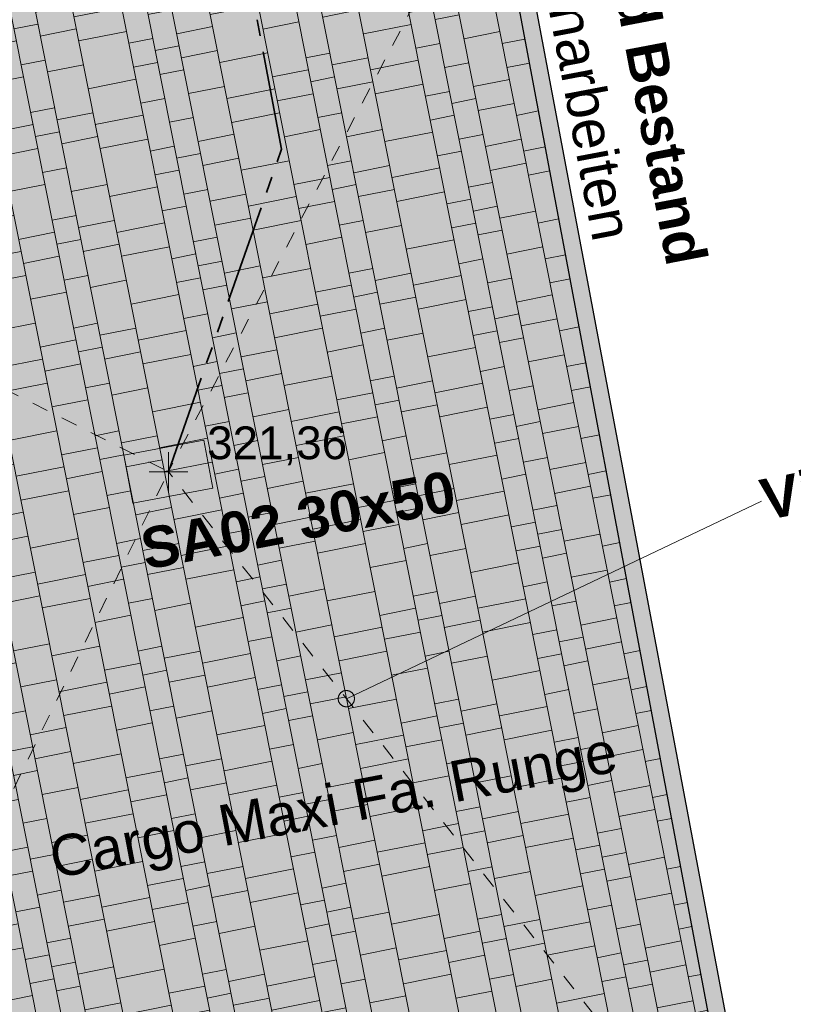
# Model space of a CAD drawing. Header units: metres. Extents: x 3500829 to 3508687, y 5372391 to 5379639.
# Tile 185 of 229: x 3504313.55 to 3504318.3, y 5375386.94 to 5375393. Entities that reach past the tile are written whole.
import ezdxf

# ---------------------------------------------------------------- set-up
doc = ezdxf.new("R2010")
doc.units = ezdxf.units.M
doc.header["$LTSCALE"] = 0.1
doc.linetypes.add('BHM Visierbruch', pattern=[1, 0.00254, -0.99746])
doc.linetypes.add('ISO-05 Lang gestrichelt doppelpunktiert', pattern=[8.636, 6.096, -0.762, 0.127, -0.762, 0.127, -0.762])
for name, color, linetype in [('0_Elemente', 7, 'Continuous'), ('5_Beschriftung', 7, 'Continuous'), ('5_Elemente', 7, 'Continuous'), ('5_Flächen', 7, 'Continuous'), ('5_Leitungen', 7, 'Continuous')]:
    doc.layers.add(name, color=color, linetype=linetype)
doc.styles.add('Arial', font='arial.ttf')
doc.styles.add('Arial (bold)', font='arialbd.ttf')

# ---------------------------------------------------------------- blocks, each defined once
blk = doc.blocks.new('Vermessungspunkt (2D)-4')
at = {"color": 250, "linetype": 'Continuous', "lineweight": 18, "true_color": 0x313131, "transparency": 33554687}
for p, q in [((0, 0.1191), (0, -0.1191)), ((-0.1191, 0), (0.1191, 0))]:
    blk.add_line(p, q, dxfattribs=at)
at = {"color": 250, "true_color": 0x313131, "transparency": 33554687, "insert": (0.2381, 0.1588), "char_height": 0.20138, "attachment_point": 4, "line_spacing_factor": 0.970891, "style": 'Arial'}
blk.add_mtext('321,36', dxfattribs=at)
at = {"color": 0, "flags": 1}
for tag in ['Vermessungspunkt-Nr', 'Segment-Art', 'Segment-Länge', 'Segment-Winkel', 'Segment-Radius', 'Segment-Innenwinkel', 'Segment-Steigung', 'Segment-Richtung', 'Pfad_ID', 'Beschreibung']:
    blk.add_attdef(tag, (54.5487, -9.9012), '', height=0.00018, dxfattribs=at)

msp = doc.modelspace()

# ---------------------------------------------------------------- hatches: boundary and pattern name
at = {"layer": '0_Elemente', "linetype": 'Continuous', "lineweight": 0, "true_color": 0xdadada, "transparency": 33554687}
msp.add_hatch(color=254, dxfattribs=at).paths.add_polyline_path([(3504315.3423, 5375399.8452), (3504315.4423, 5375399.864), (3504318.102, 5375385.7261), (3504318.002, 5375385.7073)])
at = {"layer": '5_Beschriftung', "linetype": 'Continuous', "lineweight": 0, "true_color": 0x2d2d2d, "transparency": 33554687}
msp.add_hatch(color=250, dxfattribs=at).paths.add_polyline_path([(3504315.6007, 5375388.8437), (3504315.6017, 5375388.8415), (3504315.6026, 5375388.8392), (3504315.6033, 5375388.8369), (3504315.604, 5375388.8345), (3504315.6045, 5375388.8321), (3504315.6049, 5375388.8297), (3504315.6052, 5375388.8272), (3504315.6054, 5375388.8248), (3504315.6054, 5375388.8223), (3504315.6053, 5375388.8199), (3504315.6051, 5375388.8174), (3504315.6048, 5375388.815), (3504315.6044, 5375388.8126), (3504315.6038, 5375388.8102), (3504315.6032, 5375388.8078), (3504315.6024, 5375388.8055), (3504315.6015, 5375388.8032), (3504315.6005, 5375388.801), (3504315.5994, 5375388.7988), (3504315.5982, 5375388.7967), (3504315.5968, 5375388.7946), (3504315.5954, 5375388.7926), (3504315.5939, 5375388.7907), (3504315.5923, 5375388.7888), (3504315.5906, 5375388.7871), (3504315.5888, 5375388.7854), (3504315.5869, 5375388.7838), (3504315.585, 5375388.7823), (3504315.583, 5375388.7809), (3504315.5809, 5375388.7796), (3504315.5787, 5375388.7784), (3504315.5765, 5375388.7773), (3504315.5743, 5375388.7763), (3504315.572, 5375388.7754), (3504315.5697, 5375388.7747), (3504315.5673, 5375388.774), (3504315.5649, 5375388.7735), (3504315.5625, 5375388.7731), (3504315.56, 5375388.7728), (3504315.5576, 5375388.7727), (3504315.5551, 5375388.7726), (3504315.5527, 5375388.7727), (3504315.5502, 5375388.7729), (3504315.5478, 5375388.7732), (3504315.5454, 5375388.7736), (3504315.543, 5375388.7742), (3504315.5406, 5375388.7748), (3504315.5383, 5375388.7756), (3504315.536, 5375388.7765), (3504315.5338, 5375388.7775), (3504315.5316, 5375388.7786), (3504315.5295, 5375388.7799), (3504315.5274, 5375388.7812), (3504315.5254, 5375388.7826), (3504315.5235, 5375388.7841), (3504315.5216, 5375388.7858), (3504315.5199, 5375388.7875), (3504315.5182, 5375388.7892), (3504315.5166, 5375388.7911), (3504315.5151, 5375388.793), (3504315.5137, 5375388.7951), (3504315.5124, 5375388.7971), (3504315.5112, 5375388.7993), (3504315.5101, 5375388.8015), (3504315.5091, 5375388.8037), (3504315.5082, 5375388.806), (3504315.5075, 5375388.8084), (3504315.5068, 5375388.8107), (3504315.5063, 5375388.8131), (3504315.5059, 5375388.8155), (3504315.5056, 5375388.818), (3504315.5055, 5375388.8204), (3504315.5054, 5375388.8229), (3504315.5055, 5375388.8253), (3504315.5057, 5375388.8278), (3504315.506, 5375388.8302), (3504315.5064, 5375388.8326), (3504315.507, 5375388.835), (3504315.5076, 5375388.8374), (3504315.5084, 5375388.8397), (3504315.5093, 5375388.842), (3504315.5103, 5375388.8442), (3504315.5114, 5375388.8464), (3504315.5127, 5375388.8485), (3504315.514, 5375388.8506), (3504315.5154, 5375388.8526), (3504315.5169, 5375388.8545), (3504315.5186, 5375388.8564), (3504315.5203, 5375388.8582), (3504315.522, 5375388.8598), (3504315.5239, 5375388.8614), (3504315.5258, 5375388.8629), (3504315.5279, 5375388.8643), (3504315.5299, 5375388.8656), (3504315.5321, 5375388.8668), (3504315.5343, 5375388.8679), (3504315.5365, 5375388.8689), (3504315.5388, 5375388.8698), (3504315.5412, 5375388.8705), (3504315.5435, 5375388.8712), (3504315.5459, 5375388.8717), (3504315.5483, 5375388.8721), (3504315.5508, 5375388.8724), (3504315.5532, 5375388.8726), (3504315.5557, 5375388.8726), (3504315.5581, 5375388.8725), (3504315.5606, 5375388.8723), (3504315.563, 5375388.872), (3504315.5654, 5375388.8716), (3504315.5678, 5375388.871), (3504315.5702, 5375388.8704), (3504315.5725, 5375388.8696), (3504315.5748, 5375388.8687), (3504315.577, 5375388.8677), (3504315.5792, 5375388.8666), (3504315.5814, 5375388.8654), (3504315.5834, 5375388.864), (3504315.5854, 5375388.8626), (3504315.5873, 5375388.8611), (3504315.5892, 5375388.8595), (3504315.591, 5375388.8578), (3504315.5926, 5375388.856), (3504315.5942, 5375388.8541), (3504315.5957, 5375388.8522), (3504315.5971, 5375388.8502), (3504315.5984, 5375388.8481), (3504315.5996, 5375388.8459)])
at = {"layer": '5_Elemente', "linetype": 'Continuous', "lineweight": 0, "true_color": 0xadadad, "transparency": 33554687}
msp.add_hatch(color=253, dxfattribs=at).paths.add_polyline_path([(3504314.2443, 5375390.0238), (3504314.1882, 5375390.3185), (3504314.6794, 5375390.4119), (3504314.7355, 5375390.1172)])
at = {"layer": '5_Flächen', "linetype": 'Continuous', "lineweight": 9, "true_color": 0xdddddd, "transparency": 33554687}
h = msp.add_hatch(dxfattribs=at)
h.set_pattern_fill('Pflaster klein', color=254, angle=101.27137, style=0, pattern_type=2)
h.set_pattern_definition([(191.2714, (3504260.2785, 5375396.7206), (-0.3958, 1.98594), [0.15, -1.575]), (191.2714, (3504260.2492, 5375396.8677), (-0.3958, 1.98594), [0.15, -1.575]), (191.2714, (3504260.3224, 5375396.5), (-0.3958, 1.98594), [0.15, -1.575]), (191.2714, (3504260.1905, 5375397.162), (-0.3958, 1.98594), [0.15, -1.575]), (191.2714, (3504260.1465, 5375397.3826), (-0.3958, 1.98594), [0.15, -1.575]), (191.2714, (3504260.1172, 5375397.5297), (-0.3958, 1.98594), [0.15, -1.575]), (191.2714, (3504260.0586, 5375397.824), (-0.3958, 1.98594), [0.15, -1.575]), (191.2714, (3504260.0146, 5375398.0446), (-0.3958, 1.98594), [0.15, -1.575]), (191.2714, (3504259.9853, 5375398.1917), (-0.3958, 1.98594), [0.15, -1.575]), (191.2714, (3504260.4405, 5375397.0588), (-0.3958, 1.98594), [0.225, -1.5]), (191.2714, (3504260.3819, 5375397.353), (-0.3958, 1.98594), [0.225, -1.5]), (191.2714, (3504260.5578, 5375396.4704), (-0.3958, 1.98594), [0.225, -1.5]), (191.2714, (3504260.5138, 5375396.691), (-0.3958, 1.98594), [0.225, -1.5]), (191.2714, (3504260.4845, 5375396.8381), (-0.3958, 1.98594), [0.225, -1.5]), (191.2714, (3504260.3525, 5375397.5001), (-0.3958, 1.98594), [0.225, -1.5]), (191.2714, (3504260.294, 5375397.7943), (-0.3958, 1.98594), [0.225, -1.5]), (191.2714, (3504260.2206, 5375398.162), (-0.3958, 1.98594), [0.225, -1.5]), (191.2714, (3504260.25, 5375398.015), (-0.3958, 1.98594), [0.225, -1.5]), (191.2714, (3504260.9844, 5375396.6319), (-0.3958, 1.98594), [0.15, -1.575]), (191.2714, (3504260.9258, 5375396.926), (-0.3958, 1.98594), [0.15, -1.575]), (191.2714, (3504260.8818, 5375397.1467), (-0.3958, 1.98594), [0.15, -1.575]), (191.2714, (3504260.8525, 5375397.2939), (-0.3958, 1.98594), [0.15, -1.575]), (191.2714, (3504260.7939, 5375397.588), (-0.3958, 1.98594), [0.15, -1.575]), (191.2714, (3504260.7499, 5375397.8087), (-0.3958, 1.98594), [0.15, -1.575]), (191.2714, (3504260.7206, 5375397.9558), (-0.3958, 1.98594), [0.15, -1.575]), (191.2714, (3504260.662, 5375398.25), (-0.3958, 1.98594), [0.15, -1.575]), (191.2714, (3504260.618, 5375398.4707), (-0.3958, 1.98594), [0.15, -1.575]), (191.2714, (3504261.1462, 5375396.5876), (-0.3958, 1.98594), [0.15, -1.575]), (191.2714, (3504261.1169, 5375396.7347), (-0.3958, 1.98594), [0.15, -1.575]), (191.2714, (3504261.0582, 5375397.029), (-0.3958, 1.98594), [0.15, -1.575]), (191.2714, (3504261.0143, 5375397.2496), (-0.3958, 1.98594), [0.15, -1.575]), (191.2714, (3504260.9703, 5375397.4703), (-0.3958, 1.98594), [0.15, -1.575]), (191.2714, (3504260.7797, 5375398.4265), (-0.3958, 1.98594), [0.15, -1.575]), (191.2714, (3504260.9116, 5375397.7645), (-0.3958, 1.98594), [0.15, -1.575]), (191.2714, (3504260.8823, 5375397.9116), (-0.3958, 1.98594), [0.15, -1.575]), (191.2714, (3504260.8384, 5375398.1323), (-0.3958, 1.98594), [0.15, -1.575]), (191.2714, (3504261.3229, 5375396.8523), (-0.3958, 1.98594), [0.225, -1.5]), (191.2714, (3504261.2936, 5375396.9994), (-0.3958, 1.98594), [0.225, -1.5]), (191.2714, (3504261.2496, 5375397.22), (-0.3958, 1.98594), [0.225, -1.5]), (191.2714, (3504261.1616, 5375397.6614), (-0.3958, 1.98594), [0.225, -1.5]), (191.2714, (3504261.1177, 5375397.882), (-0.3958, 1.98594), [0.225, -1.5]), (191.2714, (3504261.2203, 5375397.3671), (-0.3958, 1.98594), [0.225, -1.5]), (191.2714, (3504261.0883, 5375398.0291), (-0.3958, 1.98594), [0.225, -1.5]), (191.2714, (3504261.0297, 5375398.3233), (-0.3958, 1.98594), [0.225, -1.5]), (191.2714, (3504260.9857, 5375398.544), (-0.3958, 1.98594), [0.225, -1.5]), (191.2714, (3504261.5585, 5375397.2051), (-0.3958, 1.98594), [0.3, -1.425]), (191.2714, (3504261.6024, 5375396.9845), (-0.3958, 1.98594), [0.3, -1.425]), (191.2714, (3504261.4998, 5375397.4993), (-0.3958, 1.98594), [0.3, -1.425]), (191.2714, (3504261.6318, 5375396.8374), (-0.3958, 1.98594), [0.3, -1.425]), (191.2714, (3504261.4705, 5375397.6464), (-0.3958, 1.98594), [0.3, -1.425]), (191.2714, (3504261.4265, 5375397.8671), (-0.3958, 1.98594), [0.3, -1.425]), (191.2714, (3504261.3679, 5375398.1613), (-0.3958, 1.98594), [0.3, -1.425]), (191.2714, (3504261.3386, 5375398.3084), (-0.3958, 1.98594), [0.3, -1.425]), (191.2714, (3504261.2946, 5375398.529), (-0.3958, 1.98594), [0.3, -1.425]), (191.2714, (3504261.5446, 5375398.426), (-0.3958, 1.98594), [0.225, -1.5]), (191.2714, (3504261.8817, 5375396.7342), (-0.3958, 1.98594), [0.225, -1.5]), (191.2714, (3504261.8378, 5375396.9549), (-0.3958, 1.98594), [0.225, -1.5]), (191.2714, (3504261.8084, 5375397.102), (-0.3958, 1.98594), [0.225, -1.5]), (191.2714, (3504261.7498, 5375397.3962), (-0.3958, 1.98594), [0.225, -1.5]), (191.2714, (3504261.7058, 5375397.6169), (-0.3958, 1.98594), [0.225, -1.5]), (191.2714, (3504261.6765, 5375397.764), (-0.3958, 1.98594), [0.225, -1.5]), (191.2714, (3504261.6179, 5375398.0582), (-0.3958, 1.98594), [0.225, -1.5]), (191.2714, (3504261.5739, 5375398.2789), (-0.3958, 1.98594), [0.225, -1.5]), (191.2714, (3504260.8227, 5375396.6761), (-0.3958, 1.98594), [0.3, -1.425]), (191.2714, (3504260.5295, 5375398.1472), (-0.3958, 1.98594), [0.3, -1.425]), (191.2714, (3504260.5588, 5375398), (-0.3958, 1.98594), [0.3, -1.425]), (191.2714, (3504260.7494, 5375397.0439), (-0.3958, 1.98594), [0.3, -1.425]), (191.2714, (3504260.7933, 5375396.8232), (-0.3958, 1.98594), [0.3, -1.425]), (191.2714, (3504260.6907, 5375397.338), (-0.3958, 1.98594), [0.3, -1.425]), (191.2714, (3504260.6174, 5375397.7059), (-0.3958, 1.98594), [0.3, -1.425]), (191.2714, (3504260.6614, 5375397.4852), (-0.3958, 1.98594), [0.3, -1.425]), (101.2714, (3504260.19, 5375396.397), (-1.69173, -0.33716), []), (101.2714, (3504260.3371, 5375396.4264), (-1.69173, -0.33716), []), (101.2714, (3504260.5578, 5375396.4704), (-1.69173, -0.33716), []), (101.2714, (3504260.852, 5375396.529), (-1.69173, -0.33716), []), (101.2714, (3504260.9991, 5375396.5583), (-1.69173, -0.33716), []), (101.2714, (3504261.1462, 5375396.5876), (-1.69173, -0.33716), []), (101.2714, (3504261.3669, 5375396.6316), (-1.69173, -0.33716), []), (101.2714, (3504261.661, 5375396.6903), (-1.69173, -0.33716), []), (191.2714, (3504260.4855, 5375398.3678), (-0.3958, 1.98594), [0.3, -1.425])])
edge = h.paths.add_edge_path()
edge.add_line((3504282.7562, 5375399.9237), (3504266.6525, 5375399.9237))
edge.add_line((3504266.6525, 5375399.9237), (3504265.1906, 5375406.3796))
edge.add_line((3504265.1906, 5375406.3796), (3504276.8365, 5375406.8374))
edge.add_line((3504276.8365, 5375406.8374), (3504279.2857, 5375411.3019))
edge.add_line((3504279.2857, 5375411.3019), (3504278.2528, 5375411.437))
edge.add_line((3504278.2528, 5375411.437), (3504278.2605, 5375411.2192))
edge.add_line((3504278.2605, 5375411.2192), (3504257.2738, 5375410.4718))
edge.add_arc((3504257.2987, 5375409.7723), 0.7, 92.03952, 157.03953)
edge.add_line((3504256.6542, 5375410.0453), (3504255.874, 5375408.2038))
edge.add_arc((3504255.1374, 5375408.5159), 0.8, 297.03956, 337.03955, ccw=False)
edge.add_arc((3504254.4555, 5375409.8519), 2.3, 274.28407, 297.03953, ccw=False)
edge.add_line((3504254.6273, 5375407.5583), (3504233.9826, 5375406.0117))
edge.add_line((3504233.9826, 5375406.0117), (3504231.9794, 5375405.8617))
edge.add_line((3504231.9794, 5375405.8617), (3504231.9682, 5375406.0113))
edge.add_line((3504231.9682, 5375406.0113), (3504231.4694, 5375405.9745))
edge.add_arc((3504231.5319, 5375405.1268), 0.85, 94.21563, 134.38092)
edge.add_line((3504230.9373, 5375405.7343), (3504228.2014, 5375403.0568))
edge.add_arc((3504227.397, 5375403.8787), 1.15, 268.54427, 314.3809, ccw=False)
edge.add_line((3504227.3678, 5375402.7291), (3504226.868, 5375402.7418))
edge.add_line((3504226.868, 5375402.7418), (3504226.8641, 5375402.5918))
edge.add_line((3504226.8641, 5375402.5918), (3504204.8712, 5375403.1507))
edge.add_line((3504204.8712, 5375403.1507), (3504202.8719, 5375403.2015))
edge.add_line((3504202.8719, 5375403.2015), (3504205.7084, 5375388.2956))
edge.add_line((3504205.7084, 5375388.2956), (3504231.2959, 5375393.1646))
edge.add_line((3504231.2959, 5375393.1646), (3504232.7727, 5375385.4039))
edge.add_line((3504232.7727, 5375385.4039), (3504233.6206, 5375384.5419))
edge.add_line((3504233.6206, 5375384.5419), (3504238.9277, 5375385.5722))
edge.add_line((3504238.9277, 5375385.5722), (3504239.5322, 5375382.2592))
edge.add_line((3504239.5322, 5375382.2592), (3504246.5051, 5375383.5915))
edge.add_line((3504246.5051, 5375383.5915), (3504246.1722, 5375385.3992))
edge.add_line((3504246.1722, 5375385.3992), (3504251.8522, 5375386.4692))
edge.add_line((3504251.8522, 5375386.4692), (3504251.9822, 5375385.7292))
edge.add_line((3504251.9822, 5375385.7292), (3504260.4422, 5375387.3192))
edge.add_line((3504260.4422, 5375387.3192), (3504260.3022, 5375388.0592))
edge.add_line((3504260.3022, 5375388.0592), (3504265.9022, 5375389.1092))
edge.add_line((3504265.9022, 5375389.1092), (3504266.7645, 5375384.334))
edge.add_line((3504266.7645, 5375384.334), (3504271.215, 5375385.14))
edge.add_line((3504271.215, 5375385.14), (3504271.1722, 5375385.3692))
edge.add_line((3504271.1722, 5375385.3692), (3504274.413, 5375385.9847))
edge.add_line((3504274.413, 5375385.9847), (3504274.1982, 5375387.1148))
edge.add_line((3504274.1982, 5375387.1148), (3504288.1614, 5375389.7681))
edge.add_line((3504288.1614, 5375389.7681), (3504287.5749, 5375392.8643))
edge.add_line((3504287.5749, 5375392.8643), (3504309.4615, 5375397.01))
edge.add_line((3504309.4615, 5375397.01), (3504310.2622, 5375392.7961))
edge.add_line((3504310.2622, 5375392.7961), (3504316.4762, 5375393.9881))
edge.add_line((3504316.4762, 5375393.9881), (3504315.3556, 5375399.9443))
edge.add_line((3504315.3556, 5375399.9443), (3504319.1022, 5375400.6492))
edge.add_line((3504319.1022, 5375400.6492), (3504321.0421, 5375401.0193))
edge.add_line((3504321.0421, 5375401.0193), (3504320.4453, 5375404.2342))
edge.add_line((3504320.4453, 5375404.2342), (3504304.6199, 5375401.2046))
edge.add_line((3504304.6199, 5375401.2046), (3504302.0613, 5375405.063))
edge.add_line((3504302.0613, 5375405.063), (3504296.8974, 5375401.6317))
edge.add_line((3504296.8974, 5375401.6317), (3504292.7076, 5375403.2734))
edge.add_line((3504292.7076, 5375403.2734), (3504282.7562, 5375399.9237))
at = {"layer": '5_Flächen', "linetype": 'Continuous', "lineweight": 0, "true_color": 0xf5f4f3, "transparency": 33554687}
msp.add_hatch(color=7, dxfattribs=at).paths.add_polyline_path([(3504316.444, 5375393.9889), (3504318.002, 5375385.7073), (3504311.7725, 5375384.6801), (3504310.2301, 5375392.7969)])
at = {"layer": '5_Flächen', "linetype": 'Continuous', "lineweight": 9, "true_color": 0xdddddd, "transparency": 33554687}
h = msp.add_hatch(dxfattribs=at)
h.set_pattern_fill('Pflaster klein', color=254, angle=101.27, style=0, pattern_type=2)
h.set_pattern_definition([(191.27, (3504312.6263, 5375389.321), (-0.39575, 1.98595), [0.15, -1.575]), (191.27, (3504312.597, 5375389.468), (-0.39575, 1.98595), [0.15, -1.575]), (191.27, (3504312.6703, 5375389.1002), (-0.39575, 1.98595), [0.15, -1.575]), (191.27, (3504312.5384, 5375389.7622), (-0.39575, 1.98595), [0.15, -1.575]), (191.27, (3504312.4944, 5375389.9829), (-0.39575, 1.98595), [0.15, -1.575]), (191.27, (3504312.4651, 5375390.13), (-0.39575, 1.98595), [0.15, -1.575]), (191.27, (3504312.4065, 5375390.4242), (-0.39575, 1.98595), [0.15, -1.575]), (191.27, (3504312.3625, 5375390.6449), (-0.39575, 1.98595), [0.15, -1.575]), (191.27, (3504312.3332, 5375390.792), (-0.39575, 1.98595), [0.15, -1.575]), (191.27, (3504312.7884, 5375389.659), (-0.39575, 1.98595), [0.225, -1.5]), (191.27, (3504312.7297, 5375389.9533), (-0.39575, 1.98595), [0.225, -1.5]), (191.27, (3504312.9056, 5375389.0707), (-0.39575, 1.98595), [0.225, -1.5]), (191.27, (3504312.8617, 5375389.2913), (-0.39575, 1.98595), [0.225, -1.5]), (191.27, (3504312.8323, 5375389.4384), (-0.39575, 1.98595), [0.225, -1.5]), (191.27, (3504312.7004, 5375390.1004), (-0.39575, 1.98595), [0.225, -1.5]), (191.27, (3504312.6418, 5375390.3946), (-0.39575, 1.98595), [0.225, -1.5]), (191.27, (3504312.5685, 5375390.7624), (-0.39575, 1.98595), [0.225, -1.5]), (191.27, (3504312.5978, 5375390.6153), (-0.39575, 1.98595), [0.225, -1.5]), (191.27, (3504313.3323, 5375389.2322), (-0.39575, 1.98595), [0.15, -1.575]), (191.27, (3504313.2737, 5375389.5264), (-0.39575, 1.98595), [0.15, -1.575]), (191.27, (3504313.2297, 5375389.747), (-0.39575, 1.98595), [0.15, -1.575]), (191.27, (3504313.2004, 5375389.8941), (-0.39575, 1.98595), [0.15, -1.575]), (191.27, (3504313.1418, 5375390.1884), (-0.39575, 1.98595), [0.15, -1.575]), (191.27, (3504313.0978, 5375390.409), (-0.39575, 1.98595), [0.15, -1.575]), (191.27, (3504313.0685, 5375390.5561), (-0.39575, 1.98595), [0.15, -1.575]), (191.27, (3504313.0098, 5375390.8503), (-0.39575, 1.98595), [0.15, -1.575]), (191.27, (3504312.9659, 5375391.071), (-0.39575, 1.98595), [0.15, -1.575]), (191.27, (3504313.494, 5375389.188), (-0.39575, 1.98595), [0.15, -1.575]), (191.27, (3504313.4647, 5375389.335), (-0.39575, 1.98595), [0.15, -1.575]), (191.27, (3504313.4061, 5375389.6292), (-0.39575, 1.98595), [0.15, -1.575]), (191.27, (3504313.3621, 5375389.85), (-0.39575, 1.98595), [0.15, -1.575]), (191.27, (3504313.3182, 5375390.0706), (-0.39575, 1.98595), [0.15, -1.575]), (191.27, (3504313.1276, 5375391.0268), (-0.39575, 1.98595), [0.15, -1.575]), (191.27, (3504313.2595, 5375390.3648), (-0.39575, 1.98595), [0.15, -1.575]), (191.27, (3504313.2302, 5375390.5119), (-0.39575, 1.98595), [0.15, -1.575]), (191.27, (3504313.1863, 5375390.7325), (-0.39575, 1.98595), [0.15, -1.575]), (191.27, (3504313.6708, 5375389.4525), (-0.39575, 1.98595), [0.225, -1.5]), (191.27, (3504313.6414, 5375389.5997), (-0.39575, 1.98595), [0.225, -1.5]), (191.27, (3504313.5975, 5375389.8203), (-0.39575, 1.98595), [0.225, -1.5]), (191.27, (3504313.5095, 5375390.2616), (-0.39575, 1.98595), [0.225, -1.5]), (191.27, (3504313.4655, 5375390.4823), (-0.39575, 1.98595), [0.225, -1.5]), (191.27, (3504313.5682, 5375389.9674), (-0.39575, 1.98595), [0.225, -1.5]), (191.27, (3504313.4362, 5375390.6294), (-0.39575, 1.98595), [0.225, -1.5]), (191.27, (3504313.3776, 5375390.9236), (-0.39575, 1.98595), [0.225, -1.5]), (191.27, (3504313.3336, 5375391.1443), (-0.39575, 1.98595), [0.225, -1.5]), (191.27, (3504313.9063, 5375389.8054), (-0.39575, 1.98595), [0.3, -1.425]), (191.27, (3504313.9503, 5375389.5847), (-0.39575, 1.98595), [0.3, -1.425]), (191.27, (3504313.8477, 5375390.0996), (-0.39575, 1.98595), [0.3, -1.425]), (191.27, (3504313.9796, 5375389.4376), (-0.39575, 1.98595), [0.3, -1.425]), (191.27, (3504313.8184, 5375390.2467), (-0.39575, 1.98595), [0.3, -1.425]), (191.27, (3504313.7744, 5375390.4674), (-0.39575, 1.98595), [0.3, -1.425]), (191.27, (3504313.7158, 5375390.7616), (-0.39575, 1.98595), [0.3, -1.425]), (191.27, (3504313.6865, 5375390.9087), (-0.39575, 1.98595), [0.3, -1.425]), (191.27, (3504313.6425, 5375391.1294), (-0.39575, 1.98595), [0.3, -1.425]), (191.27, (3504313.8925, 5375391.0262), (-0.39575, 1.98595), [0.225, -1.5]), (191.27, (3504314.2296, 5375389.3345), (-0.39575, 1.98595), [0.225, -1.5]), (191.27, (3504314.1856, 5375389.5552), (-0.39575, 1.98595), [0.225, -1.5]), (191.27, (3504314.1563, 5375389.7023), (-0.39575, 1.98595), [0.225, -1.5]), (191.27, (3504314.0977, 5375389.9965), (-0.39575, 1.98595), [0.225, -1.5]), (191.27, (3504314.0537, 5375390.2171), (-0.39575, 1.98595), [0.225, -1.5]), (191.27, (3504314.0244, 5375390.3642), (-0.39575, 1.98595), [0.225, -1.5]), (191.27, (3504313.9658, 5375390.6585), (-0.39575, 1.98595), [0.225, -1.5]), (191.27, (3504313.9218, 5375390.8791), (-0.39575, 1.98595), [0.225, -1.5]), (191.27, (3504313.1705, 5375389.2764), (-0.39575, 1.98595), [0.3, -1.425]), (191.27, (3504312.8774, 5375390.7475), (-0.39575, 1.98595), [0.3, -1.425]), (191.27, (3504312.9067, 5375390.6004), (-0.39575, 1.98595), [0.3, -1.425]), (191.27, (3504313.0972, 5375389.6442), (-0.39575, 1.98595), [0.3, -1.425]), (191.27, (3504313.1412, 5375389.4235), (-0.39575, 1.98595), [0.3, -1.425]), (191.27, (3504313.0386, 5375389.9384), (-0.39575, 1.98595), [0.3, -1.425]), (191.27, (3504312.9653, 5375390.3061), (-0.39575, 1.98595), [0.3, -1.425]), (191.27, (3504313.0093, 5375390.0855), (-0.39575, 1.98595), [0.3, -1.425]), (101.27, (3504312.5379, 5375388.9974), (-1.69174, -0.33712), []), (101.27, (3504312.685, 5375389.0267), (-1.69174, -0.33712), []), (101.27, (3504312.9056, 5375389.0707), (-1.69174, -0.33712), []), (101.27, (3504313.1998, 5375389.1293), (-1.69174, -0.3371), []), (101.27, (3504313.347, 5375389.1586), (-1.69174, -0.3371), []), (101.27, (3504313.494, 5375389.188), (-1.69174, -0.3371), []), (101.27, (3504313.7147, 5375389.2319), (-1.69174, -0.3371), []), (101.27, (3504314.009, 5375389.2905), (-1.69174, -0.3371), []), (191.27, (3504312.8334, 5375390.9681), (-0.39575, 1.98595), [0.3, -1.425])])
h.paths.add_polyline_path([(3504316.444, 5375393.9889), (3504318.002, 5375385.7073), (3504311.7725, 5375384.6801), (3504310.2301, 5375392.7969)])

# ---------------------------------------------------------------- linework, layer by layer
at = {"layer": '0_Elemente', "color": 251, "linetype": 'Continuous', "lineweight": 25, "true_color": 0x646464, "transparency": 33554687, "flags": 128}
msp.add_lwpolyline([(3504315.3423, 5375399.8452), (3504315.4423, 5375399.864), (3504318.102, 5375385.7261), (3504318.002, 5375385.7073)], close=True, dxfattribs=at)
at = {"layer": '5_Beschriftung', "color": 250, "linetype": 'Continuous', "lineweight": 18, "true_color": 0x2d2d2d, "transparency": 33554687}
msp.add_line((3504315.5554, 5375388.8226), (3504318.107, 5375390.0364), dxfattribs=at)
at = {"layer": '5_Beschriftung', "color": 7, "linetype": 'BHM Visierbruch', "lineweight": 18, "transparency": 33554687, "flags": 128}
for points in [[(3504316.444, 5375393.9889), (3504314.4618, 5375390.2179), (3504317.9806, 5375385.7285)], [(3504311.7563, 5375384.677), (3504314.4618, 5375390.2179), (3504310.3284, 5375392.3067)]]:
    msp.add_lwpolyline(points, dxfattribs=at)
at = {"layer": '5_Beschriftung', "color": 250, "linetype": 'Continuous', "lineweight": 18, "true_color": 0x2d2d2d, "transparency": 33554687, "flags": 128}
msp.add_lwpolyline([(3504315.6007, 5375388.8437), (3504315.6017, 5375388.8415), (3504315.6026, 5375388.8392), (3504315.6033, 5375388.8369), (3504315.604, 5375388.8345), (3504315.6045, 5375388.8321), (3504315.6049, 5375388.8297), (3504315.6052, 5375388.8272), (3504315.6054, 5375388.8248), (3504315.6054, 5375388.8223), (3504315.6053, 5375388.8199), (3504315.6051, 5375388.8174), (3504315.6048, 5375388.815), (3504315.6044, 5375388.8126), (3504315.6038, 5375388.8102), (3504315.6032, 5375388.8078), (3504315.6024, 5375388.8055), (3504315.6015, 5375388.8032), (3504315.6005, 5375388.801), (3504315.5994, 5375388.7988), (3504315.5982, 5375388.7967), (3504315.5968, 5375388.7946), (3504315.5954, 5375388.7926), (3504315.5939, 5375388.7907), (3504315.5923, 5375388.7888), (3504315.5906, 5375388.7871), (3504315.5888, 5375388.7854), (3504315.5869, 5375388.7838), (3504315.585, 5375388.7823), (3504315.583, 5375388.7809), (3504315.5809, 5375388.7796), (3504315.5787, 5375388.7784), (3504315.5765, 5375388.7773), (3504315.5743, 5375388.7763), (3504315.572, 5375388.7754), (3504315.5697, 5375388.7747), (3504315.5673, 5375388.774), (3504315.5649, 5375388.7735), (3504315.5625, 5375388.7731), (3504315.56, 5375388.7728), (3504315.5576, 5375388.7727), (3504315.5551, 5375388.7726), (3504315.5527, 5375388.7727), (3504315.5502, 5375388.7729), (3504315.5478, 5375388.7732), (3504315.5454, 5375388.7736), (3504315.543, 5375388.7742), (3504315.5406, 5375388.7748), (3504315.5383, 5375388.7756), (3504315.536, 5375388.7765), (3504315.5338, 5375388.7775), (3504315.5316, 5375388.7786), (3504315.5295, 5375388.7799), (3504315.5274, 5375388.7812), (3504315.5254, 5375388.7826), (3504315.5235, 5375388.7841), (3504315.5216, 5375388.7858), (3504315.5199, 5375388.7875), (3504315.5182, 5375388.7892), (3504315.5166, 5375388.7911), (3504315.5151, 5375388.793), (3504315.5137, 5375388.7951), (3504315.5124, 5375388.7971), (3504315.5112, 5375388.7993), (3504315.5101, 5375388.8015), (3504315.5091, 5375388.8037), (3504315.5082, 5375388.806), (3504315.5075, 5375388.8084), (3504315.5068, 5375388.8107), (3504315.5063, 5375388.8131), (3504315.5059, 5375388.8155), (3504315.5056, 5375388.818), (3504315.5055, 5375388.8204), (3504315.5054, 5375388.8229), (3504315.5055, 5375388.8253), (3504315.5057, 5375388.8278), (3504315.506, 5375388.8302), (3504315.5064, 5375388.8326), (3504315.507, 5375388.835), (3504315.5076, 5375388.8374), (3504315.5084, 5375388.8397), (3504315.5093, 5375388.842), (3504315.5103, 5375388.8442), (3504315.5114, 5375388.8464), (3504315.5127, 5375388.8485), (3504315.514, 5375388.8506), (3504315.5154, 5375388.8526), (3504315.5169, 5375388.8545), (3504315.5186, 5375388.8564), (3504315.5203, 5375388.8582), (3504315.522, 5375388.8598), (3504315.5239, 5375388.8614), (3504315.5258, 5375388.8629), (3504315.5279, 5375388.8643), (3504315.5299, 5375388.8656), (3504315.5321, 5375388.8668), (3504315.5343, 5375388.8679), (3504315.5365, 5375388.8689), (3504315.5388, 5375388.8698), (3504315.5412, 5375388.8705), (3504315.5435, 5375388.8712), (3504315.5459, 5375388.8717), (3504315.5483, 5375388.8721), (3504315.5508, 5375388.8724), (3504315.5532, 5375388.8726), (3504315.5557, 5375388.8726), (3504315.5581, 5375388.8725), (3504315.5606, 5375388.8723), (3504315.563, 5375388.872), (3504315.5654, 5375388.8716), (3504315.5678, 5375388.871), (3504315.5702, 5375388.8704), (3504315.5725, 5375388.8696), (3504315.5748, 5375388.8687), (3504315.577, 5375388.8677), (3504315.5792, 5375388.8666), (3504315.5814, 5375388.8654), (3504315.5834, 5375388.864), (3504315.5854, 5375388.8626), (3504315.5873, 5375388.8611), (3504315.5892, 5375388.8595), (3504315.591, 5375388.8578), (3504315.5926, 5375388.856), (3504315.5942, 5375388.8541), (3504315.5957, 5375388.8522), (3504315.5971, 5375388.8502), (3504315.5984, 5375388.8481), (3504315.5996, 5375388.8459), (3504315.6007, 5375388.8437)], close=True, dxfattribs=at)
at = {"layer": '5_Elemente', "color": 253, "linetype": 'Continuous', "lineweight": 9, "transparency": 33554687, "flags": 128}
msp.add_lwpolyline([(3504314.2443, 5375390.0238), (3504314.1882, 5375390.3185), (3504314.6794, 5375390.4119), (3504314.7355, 5375390.1172)], close=True, dxfattribs=at)
at = {"layer": '5_Flächen', "color": 254, "linetype": 'Continuous', "lineweight": 13, "true_color": 0xe8e6dd, "transparency": 33554687, "flags": 128}
msp.add_lwpolyline([(3504316.444, 5375393.9889), (3504318.002, 5375385.7073), (3504311.7725, 5375384.6801), (3504310.2301, 5375392.7969)], close=True, dxfattribs=at)
at = {"layer": '5_Leitungen', "color": 152, "linetype": 'ISO-05 Lang gestrichelt doppelpunktiert', "lineweight": 35, "true_color": 0x0077c6, "transparency": 33554687}
for p, q in [((3504315.1577, 5375392.1999), (3504311.4342, 5375411.9918)), ((3504314.4618, 5375390.2179), (3504315.1577, 5375392.1999))]:
    msp.add_line(p, q, dxfattribs=at)

# ---------------------------------------------------------------- block references
at = {"layer": '5_Beschriftung', "color": 250, "true_color": 0x313131, "transparency": 33554687}
msp.add_blockref('Vermessungspunkt (2D)-4', (3504314.4618, 5375390.2179, 321.36), dxfattribs=at)

# ---------------------------------------------------------------- texts
at = {"layer": '5_Beschriftung', "color": 250, "true_color": 0x2d2d2d, "transparency": 33554687, "attachment_point": 1, "line_spacing_factor": 0.996218, "style": 'Arial (bold)'}
for s, insert, char_height, rotation in [('Tiefbord Bestand{\\fArial|b0|i0|c0|p0;\\PBelag anarbeiten}', (3504317.2335, 5375394.3592), 0.251722, 280.77276), ('SA02 30x50', (3504314.275, 5375389.8621), 0.25172, 10.77276)]:
    msp.add_mtext(s, dxfattribs=dict(at, insert=insert, char_height=char_height, rotation=rotation))
at = {"layer": '5_Beschriftung', "color": 250, "true_color": 0x2d2d2d, "transparency": 33554687, "insert": (3504318.0824, 5375390.1659), "char_height": 0.251722, "width": 4.606363, "attachment_point": 1, "rotation": 10.77, "line_spacing_factor": 0.996218, "style": 'Arial (bold)'}
msp.add_mtext('Visierbrüche ausrunden', dxfattribs=at)
at = {"layer": '5_Beschriftung', "color": 1, "true_color": 0xff0000, "transparency": 33554687, "insert": (3504313.7137, 5375387.9643), "char_height": 0.251722, "attachment_point": 1, "rotation": 10.77276, "line_spacing_factor": 0.970891, "style": 'Arial'}
msp.add_mtext('Cargo Maxi Fa. Runge', dxfattribs=at)

doc.saveas('drawing.dxf')
